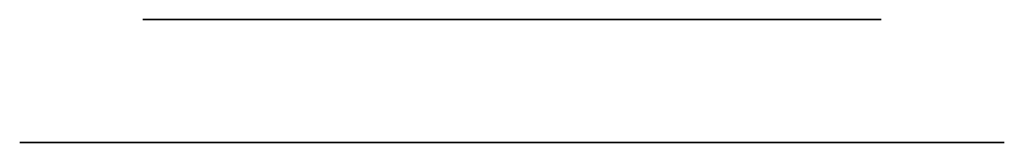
# Model space of a CAD drawing. Header units: millimetres. Extents: x 0 to 1524, y 0 to 1016.
# Tile 71 of 256: x 655.454 to 656.254, y 85.757 to 85.857. Entities that reach past the tile are written whole.
import ezdxf

# ---------------------------------------------------------------- set-up
doc = ezdxf.new("R2010")
doc.units = ezdxf.units.MM
doc.header["$LTSCALE"] = 83.82
doc.layers.get('0').update_dxf_attribs({"linetype": 'CONTINUOUS'})

msp = doc.modelspace()

# ---------------------------------------------------------------- linework, layer by layer
at = {"color": 6, "linetype": 'CONTINUOUS'}
for points in [[(655.55439, 85.85701), (655.56011, 85.85701), (655.57703, 85.85701), (655.60452, 85.85701), (655.64226, 85.85701), (655.6875, 85.85701), (655.7391, 85.85701), (655.79509, 85.85701), (655.85439, 85.85701), (655.91266, 85.85701), (655.96871, 85.85701), (656.02041, 85.85701), (656.06652, 85.85701), (656.10369, 85.85701), (656.13135, 85.85701), (656.14847, 85.85701), (656.15439, 85.85701)], [(656.15439, 85.85701), (656.14868, 85.85701), (656.13176, 85.85701), (656.10427, 85.85701), (656.06652, 85.85701), (656.02128, 85.85701), (655.96968, 85.85701), (655.91369, 85.85701), (655.85439, 85.85701), (655.79612, 85.85701), (655.74007, 85.85701), (655.68837, 85.85701), (655.64226, 85.85701), (655.6051, 85.85701), (655.57743, 85.85701), (655.56031, 85.85701), (655.55439, 85.85701)], [(655.55439, 85.85701), (655.56011, 85.85701), (655.57703, 85.85701), (655.60452, 85.85701), (655.64226, 85.85701), (655.6875, 85.85701), (655.7391, 85.85701), (655.79509, 85.85701), (655.85439, 85.85701), (655.91266, 85.85701), (655.96871, 85.85701), (656.02041, 85.85701), (656.06652, 85.85701), (656.10369, 85.85701), (656.13135, 85.85701), (656.14847, 85.85701), (656.15439, 85.85701)], [(656.15439, 85.85701), (656.14868, 85.85701), (656.13176, 85.85701), (656.10427, 85.85701), (656.06652, 85.85701), (656.02128, 85.85701), (655.96968, 85.85701), (655.91369, 85.85701), (655.85439, 85.85701), (655.79612, 85.85701), (655.74007, 85.85701), (655.68837, 85.85701), (655.64226, 85.85701), (655.6051, 85.85701), (655.57743, 85.85701), (655.56031, 85.85701), (655.55439, 85.85701)], [(656.25439, 85.75701), (656.24677, 85.75701), (656.22421, 85.75701), (656.18756, 85.75701), (656.13723, 85.75701), (656.07691, 85.75701), (656.00811, 85.75701), (655.93345, 85.75701), (655.85439, 85.75701), (655.7767, 85.75701), (655.70196, 85.75701), (655.63304, 85.75701), (655.57155, 85.75701), (655.522, 85.75701), (655.48511, 85.75701), (655.46228, 85.75701), (655.45439, 85.75701)], [(655.45439, 85.75701), (655.46201, 85.75701), (655.48457, 85.75701), (655.52122, 85.75701), (655.57155, 85.75701), (655.63187, 85.75701), (655.70067, 85.75701), (655.77533, 85.75701), (655.85439, 85.75701), (655.93209, 85.75701), (656.00682, 85.75701), (656.07575, 85.75701), (656.13723, 85.75701), (656.18679, 85.75701), (656.22368, 85.75701), (656.2465, 85.75701), (656.25439, 85.75701)], [(656.25439, 85.75701), (656.24677, 85.75701), (656.22421, 85.75701), (656.18756, 85.75701), (656.13723, 85.75701), (656.07691, 85.75701), (656.00811, 85.75701), (655.93345, 85.75701), (655.85439, 85.75701), (655.7767, 85.75701), (655.70196, 85.75701), (655.63304, 85.75701), (655.57155, 85.75701), (655.522, 85.75701), (655.48511, 85.75701), (655.46228, 85.75701), (655.45439, 85.75701)], [(655.45439, 85.75701), (655.46201, 85.75701), (655.48457, 85.75701), (655.52122, 85.75701), (655.57155, 85.75701), (655.63187, 85.75701), (655.70067, 85.75701), (655.77533, 85.75701), (655.85439, 85.75701), (655.93209, 85.75701), (656.00682, 85.75701), (656.07575, 85.75701), (656.13723, 85.75701), (656.18679, 85.75701), (656.22368, 85.75701), (656.2465, 85.75701), (656.25439, 85.75701)]]:
    msp.add_lwpolyline(points, dxfattribs=at)

doc.saveas('drawing.dxf')
